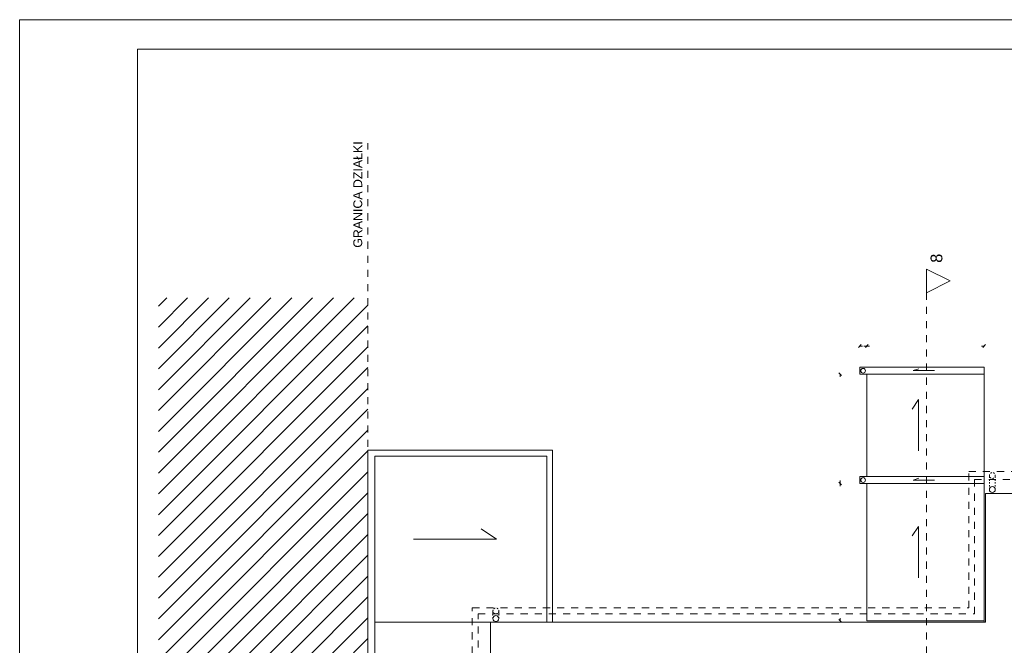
# Model space of a CAD drawing. Header units: millimetres. Extents: x 178516 to 426772, y -178579 to -115871.
# Tile 117 of 256: x 291634 to 308348, y -126833 to -116221. Entities that reach past the tile are written whole.
import ezdxf

# ---------------------------------------------------------------- set-up
doc = ezdxf.new("R2010")
doc.units = ezdxf.units.MM
doc.header["$MEASUREMENT"] = 0
doc.linetypes.add('2', pattern=[50, 25, -25])
doc.linetypes.add('Przerywana', pattern=[240, 120, -120])
doc.layers.get('0').update_dxf_attribs({"color": 252, "lineweight": 5})
for name, color, linetype, lineweight in [('840-G Znaczniki ogólne_Nr_pióra__3', 252, 'Continuous', 5), ('Nowe_! Tabelka_Nr_pióra__19', 252, 'Continuous', 5), ('Nowe_! Tabelka_Nr_pióra__7', 252, 'Continuous', 5), ('Nowe_810-G Ogólne_Nr_pióra__187', 252, 'Continuous', 5), ('Nowe_820-G Rysunki Obrazki_Nr_pióra__24', 252, 'Continuous', 5), ('Nowe_820-G Rysunki Obrazki_Nr_pióra__57', 252, 'Continuous', 5), ('Nowe_820-G Rysunki Obrazki_Nr_pióra__84', 252, 'Continuous', 5), ('Nowe_Nowe_220(1)-A Ściany zewnętrzne_Nr_pióra__103', 252, 'Continuous', 5), ('Nowe_Nowe_220(1)-A Ściany zewnętrzne_Nr_pióra__23', 252, 'Continuous', 5), ('Nowe_Nowe_220(1)-A Ściany zewnętrzne_Nr_pióra__3', 252, 'Continuous', 5), ('Nowe_Nowe_220(1)-A Ściany zewnętrzne_Nr_pióra__57', 252, 'Continuous', 5), ('Nowe_Nowe_220(1)-A Ściany zewnętrzne_Nr_pióra__84', 252, 'Continuous', 5), ('Nowe_TABELKA_Nr_pióra__3', 252, 'Continuous', 5)]:
    doc.layers.add(name, color=color, linetype=linetype, lineweight=lineweight)
doc.styles.add('GENERATED_STYLE_1', font='arial.ttf')
doc.styles.add('GENERATED_STYLE_4', font='arial.ttf')

# ---------------------------------------------------------------- blocks, each defined once
blk = doc.blocks.new('podkład 20251118')
at = {"color": 252, "lineweight": 5}
for p, q in [((307028, -120453), (307028, -120853)), ((307428, -120653), (307028, -120453)), ((307028, -120853), (307428, -120653))]:
    blk.add_line(p, q, dxfattribs=at)
at = {"color": 252, "linetype": 'Continuous', "lineweight": 5}
for p, q in [((305918, -121733), (305870, -121781)), ((305894, -121757), (305941, -121757)), ((306014, -121757), (305966, -121757)), ((305990, -121781), (306038, -121733)), ((306038, -121733), (305990, -121781)), ((306014, -121757), (306061, -121757)), ((308008, -121757), (307960, -121757)), ((307984, -121781), (308031, -121733)), ((305584, -122258), (305537, -122210)), ((305561, -122234), (305561, -122281)), ((305584, -124111), (305537, -124064)), ((305537, -124064), (305584, -124111)), ((305561, -124088), (305561, -124040)), ((305561, -124088), (305561, -124135)), ((305537, -126395), (305584, -126442)), ((305561, -126418), (305561, -126371))]:
    blk.add_line(p, q, dxfattribs=at)
at = {"layer": '840-G Znaczniki ogólne_Nr_pióra__3', "color": 252, "linetype": 'Continuous', "lineweight": 5}
for p, q in [((307028, -120453), (307028, -120853)), ((307428, -120653), (307028, -120453)), ((307028, -120853), (307428, -120653))]:
    blk.add_line(p, q, dxfattribs=at)
at = {"layer": '840-G Znaczniki ogólne_Nr_pióra__3', "color": 252, "linetype": 'Przerywana', "lineweight": 5}
blk.add_line((307028, -120853), (307028, -143189), dxfattribs=at)
at = {"layer": 'Nowe_! Tabelka_Nr_pióra__19', "color": 252, "linetype": 'Continuous', "lineweight": 5}
for p in [(333634, -116221), (291634, -145921)]:
    blk.add_line(p, (291634, -116221), dxfattribs=at)
at = {"layer": 'Nowe_! Tabelka_Nr_pióra__7', "color": 252, "linetype": 'Continuous', "lineweight": 5}
for p in [(333134, -116721), (293634, -145421)]:
    blk.add_line(p, (293634, -116721), dxfattribs=at)
at = {"layer": 'Nowe_810-G Ogólne_Nr_pióra__187', "color": 252, "linetype": 'Continuous', "lineweight": 5}
for p, q in [((293989, -121083), (294131, -120941)), ((293989, -121436), (294484, -120941)), ((293989, -121790), (294838, -120941)), ((293989, -122143), (295192, -120941)), ((293989, -122497), (295545, -120941)), ((293989, -122850), (295899, -120941)), ((293989, -123204), (296252, -120941)), ((293989, -123557), (296606, -120941)), ((293989, -123911), (296959, -120941)), ((293989, -124265), (297313, -120941)), ((293989, -124618), (297545, -121062)), ((293989, -124972), (297545, -121415)), ((293989, -125325), (297545, -121769)), ((293989, -125679), (297545, -122123)), ((293989, -126032), (297545, -122476)), ((293989, -126386), (297545, -122830)), ((293989, -126739), (297545, -123183)), ((293989, -127093), (297545, -123537)), ((293989, -127447), (297545, -123890)), ((293989, -127800), (297545, -124244)), ((293989, -128154), (297545, -124597)), ((293989, -128507), (297545, -124951)), ((293989, -128861), (297545, -125305)), ((293989, -129214), (297545, -125658)), ((293989, -129568), (297545, -126012)), ((293989, -129921), (297545, -126365)), ((293989, -130275), (297545, -126719))]:
    blk.add_line(p, q, dxfattribs=at)
at = {"layer": 'Nowe_820-G Rysunki Obrazki_Nr_pióra__24', "color": 7, "linetype": 'Continuous', "lineweight": 15}
blk.add_line((305977, -126438), (306074, -126438), dxfattribs=at)
at = {"layer": 'Nowe_820-G Rysunki Obrazki_Nr_pióra__57', "color": 252, "linetype": 'Continuous', "lineweight": 5}
for p, q in [((308008, -122234), (306014, -122234)), ((306014, -122234), (306014, -123968)), ((308008, -124088), (308008, -122234)), ((306014, -123928), (306014, -123968)), ((306014, -124088), (306014, -126418)), ((306014, -124088), (308008, -124088)), ((308008, -124088), (308008, -126270)), ((308008, -124438), (308008, -126438))]:
    blk.add_line(p, q, dxfattribs=at)
at = {"layer": 'Nowe_820-G Rysunki Obrazki_Nr_pióra__84', "color": 252, "linetype": 'Continuous', "lineweight": 5}
for p, q in [((305894, -122114), (305894, -122234)), ((305894, -122114), (308008, -122114)), ((308008, -122114), (308008, -122234)), ((305894, -122234), (306027, -122234)), ((305894, -123968), (308008, -123968)), ((305894, -123968), (305894, -124088)), ((306014, -124088), (305894, -124088)), ((306014, -126418), (308008, -126418))]:
    blk.add_line(p, q, dxfattribs=at)
for centre in [(305951, -122175), (305951, -124029)]:
    blk.add_circle(centre, 40, dxfattribs=at)
at = {"layer": 'Nowe_Nowe_220(1)-A Ściany zewnętrzne_Nr_pióra__103', "color": 252, "linetype": 'Przerywana', "lineweight": 5}
for p, q in [((307743, -126200), (307743, -123885)), ((307743, -123885), (312353, -123885)), ((307743, -126200), (307743, -123885)), ((307843, -126300), (307843, -124018)), ((307843, -124018), (312253, -124018)), ((307843, -126300), (307843, -124018)), ((299317, -139692), (299317, -126200)), ((299317, -126200), (307743, -126200)), ((299417, -139592), (299417, -126300)), ((299417, -126300), (307843, -126300))]:
    blk.add_line(p, q, dxfattribs=at)
at = {"layer": 'Nowe_Nowe_220(1)-A Ściany zewnętrzne_Nr_pióra__103', "color": 252, "linetype": '2', "lineweight": 5}
for p, q in [((308095, -124191), (308095, -123953)), ((308195, -124191), (308195, -123953)), ((299668, -126380), (299668, -126250)), ((299768, -126380), (299768, -126250))]:
    blk.add_line(p, q, dxfattribs=at)
for centre in [(308145, -123953), (299718, -126250)]:
    blk.add_circle(centre, 50, dxfattribs=at)
at = {"layer": 'Nowe_Nowe_220(1)-A Ściany zewnętrzne_Nr_pióra__23', "color": 252, "linetype": 'Przerywana', "lineweight": 5}
blk.add_line((297545, -143625), (297545, -118317), dxfattribs=at)
at = {"layer": 'Nowe_Nowe_220(1)-A Ściany zewnętrzne_Nr_pióra__3', "color": 252, "linetype": 'Continuous', "lineweight": 5}
for centre in [(308145, -124191), (299718, -126380)]:
    blk.add_circle(centre, 50, dxfattribs=at)
at = {"layer": 'Nowe_Nowe_220(1)-A Ściany zewnętrzne_Nr_pióra__57', "color": 252, "linetype": 'Continuous', "lineweight": 5}
for p, q in [((300681, -123523), (297545, -123523)), ((297545, -123523), (297545, -139362)), ((300581, -123623), (297665, -123623)), ((297665, -123623), (297665, -139262)), ((300581, -126438), (300581, -123623)), ((300681, -126438), (300681, -123523)), ((308028, -124260), (308028, -126438)), ((308028, -124260), (312028, -124260)), ((299729, -125031), (299469, -124856)), ((298320, -125031), (299729, -125031)), ((299627, -126438), (297665, -126438)), ((299618, -126438), (308028, -126438)), ((299627, -139392), (299627, -126438))]:
    blk.add_line(p, q, dxfattribs=at)
at = {"layer": 'Nowe_Nowe_220(1)-A Ściany zewnętrzne_Nr_pióra__84', "color": 252, "linetype": 'Continuous', "lineweight": 5}
for p, q in [((306799, -122174), (306896, -122144)), ((307162, -122174), (306799, -122174)), ((306889, -122664), (306781, -122825)), ((306889, -123537), (306889, -122664)), ((306799, -124029), (306896, -123999)), ((307162, -124029), (306799, -124029)), ((306889, -124816), (306781, -124978)), ((306889, -125690), (306889, -124816))]:
    blk.add_line(p, q, dxfattribs=at)
at = {"layer": '840-G Znaczniki ogólne_Nr_pióra__3', "color": 252, "lineweight": 5, "style": 'GENERATED_STYLE_4'}
blk.add_text('8', height=200, rotation=90, dxfattribs=at).set_placement((307296, -120345))
at = {"layer": 'Nowe_TABELKA_Nr_pióra__3', "color": 252, "lineweight": 5, "style": 'GENERATED_STYLE_1'}
blk.add_text('GRANICA DZIAŁKI', height=150, rotation=90, dxfattribs=at).set_placement((297448, -120089))

msp = doc.modelspace()

# ---------------------------------------------------------------- block references
msp.add_blockref('podkład 20251118', (0, 0))

doc.saveas('drawing.dxf')
